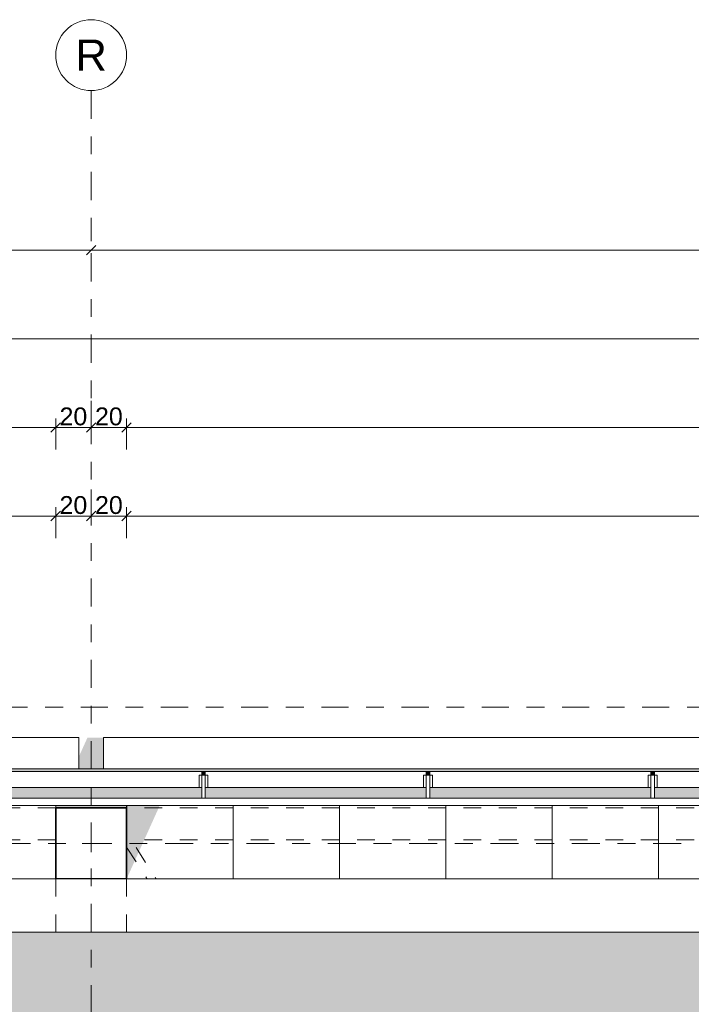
# Model space of a CAD drawing. Header units: metres. Extents: x -180 to 4, y -50 to 6.
# Tile 120 of 256: x -137.82 to -134.04, y -1.35 to 4.2. Entities that reach past the tile are written whole.
import ezdxf

# ---------------------------------------------------------------- set-up
doc = ezdxf.new("R2010")
doc.units = ezdxf.units.M
doc.header["$LTSCALE"] = 0.05
doc.header["$PDMODE"] = 1
doc.header["$PDSIZE"] = -2
for name, pattern in [('ISO-02 Strichlinie', [3.81, 3.048, -0.762]), ('ISO-10 Strichpunktlinie', [4.699, 3.048, -0.762, 0.127, -0.762]), ('Linienart-1', [2.116328, 1.058164, -1.058164]), ('Linienart-20', [2.116531, 1.058062, -1.058469]), ('Linienart-53', [5.291531, 3.175, -1.058062, 0.352704, -0.705764])]:
    doc.linetypes.add(name, pattern=pattern)
doc.layers.get('0').update_dxf_attribs({"lineweight": 25})
for name, color, linetype, lineweight, true_color in [('30 -33 Aussenwände- 3 Aussenstützen', 7, 'Continuous', 50, 0x0000dd), ('30 -33 Aussenwände- 7 Fassade_ Elemente', 7, 'Continuous', 9, 0x00aacc), ('30 -35 Decken- 1 Konstruktion-Träger- Stahlbeton', 7, 'Continuous', 13, 0x33aa00), ('30 -36 Dächer- 3 Dachbeläge', 7, 'Continuous', 15, 0x9999ff), ('30 -36 Dächer- 4 Dachbekleidungen', 7, 'Continuous', 9, 0xccccff), ('70 -72 Beschriftung- 1 Beschriftung allgemein', 7, 'Continuous', 9, 0xff6633), ('70 -72 Beschriftung- 7 Detailverweise Linie', 7, 'Continuous', 9, 0x00dd00), ('70 -76 Bemaßung- 2 Allgemein', 7, 'Continuous', 5, 0x6666cc)]:
    doc.layers.add(name, color=color, linetype=linetype, lineweight=lineweight, true_color=true_color)
for name, color, linetype, lineweight in [('40 -41 Abwasser_Wasser_Gas- 2 Wasser-1', 7, 'Continuous', 15), ('60- 61 allgemeine Ausstattung- 4 Terrassen', 7, 'Continuous', 9), ('70 -71 Achsen- 1 Gebäudeachsen', 7, 'Linienart-53', 18), ('70 -72 Beschriftung-14 Schatten', 7, 'Continuous', 5), ('Keine', 7, 'Continuous', 9)]:
    doc.layers.add(name, color=color, linetype=linetype, lineweight=lineweight)
doc.styles.add('Arial', font='arial.ttf')
doc.dimstyles.new('k+k 1_50', dxfattribs={"dimtxt": 0.100689, "dimasz": 0.05302, "dimexe": 0.05, "dimexo": 0.15, "dimgap": 0.01, "dimtad": 1, "dimdec": 3, "dimtxsty": 'Arial', "dimblk": 'VW_SLASH', "dimblk1": 'VW_SLASH', "dimblk2": 'VW_SLASH', "dimcen": 0, "dimdle": 0.05, "dimadec": 3, "dimazin": 0, "dimtfac": 0.75, "dimtdec": 3, "dimtix": 1, "dimtmove": 0, "dimatfit": 0, "dimldrblk": 'VW_SLASH-1', "dimfxl": 0.125, "dimfxlon": 1, "dimfrac": 2, "dimtolj": 1, "dimarcsym": 0})

# ---------------------------------------------------------------- blocks, each defined once
blk = doc.blocks.new('Gruppe-3951')
at = {"layer": '30 -33 Aussenwände- 3 Aussenstützen', "linetype": 'Continuous', "lineweight": 9, "transparency": 33554687}
for p, q in [((-137.421, -0.397), (-137.421, -0.497)), ((-137.471, -0.447), (-137.371, -0.447))]:
    blk.add_line(p, q, dxfattribs=at)
blk = doc.blocks.new('Gruppe-3952')
at = {"color": 255, "lineweight": 35, "transparency": 33554687}
blk.add_wipeout([(-137.221, -0.247), (-137.621, -0.247), (-137.621, -0.647), (-137.221, -0.647)], dxfattribs=at).dxf.layer = '30 -33 Aussenwände- 3 Aussenstützen'
at = {"layer": '30 -33 Aussenwände- 3 Aussenstützen', "lineweight": 35, "transparency": 33554687, "flags": 128}
blk.add_lwpolyline([(-137.221, -0.247), (-137.621, -0.247), (-137.621, -0.647), (-137.221, -0.647)], close=True, dxfattribs=at)
at = {"layer": '30 -33 Aussenwände- 3 Aussenstützen', "transparency": 33554687}
blk.add_blockref('Gruppe-3951', (0, 0), dxfattribs=at)
blk = doc.blocks.new('Gruppe-3953')
at = {"layer": '30 -33 Aussenwände- 3 Aussenstützen', "color": 7}
blk.add_blockref('Gruppe-3952', (0, 0), dxfattribs=at)
at = {"layer": '30 -33 Aussenwände- 3 Aussenstützen', "color": 0, "flags": 1}
for tag in ['IFC_UUID', 'instanceID']:
    blk.add_attdef(tag, (-137.621, -0.647), '', height=0.00018, dxfattribs=at)
blk = doc.blocks.new('Gruppe-4405')
at = {"layer": '30 -35 Decken- 1 Konstruktion-Träger- Stahlbeton', "color": 7, "linetype": 'Linienart-20', "lineweight": 13, "transparency": 33554687}
for p, q in [((-130.021, -0.247), (-137.221, -0.247)), ((-130.021, -0.427), (-137.221, -0.427))]:
    blk.add_line(p, q, dxfattribs=at)
at = {"layer": '30 -35 Decken- 1 Konstruktion-Träger- Stahlbeton', "color": 7, "linetype": 'Continuous', "lineweight": 35, "transparency": 33554687, "flags": 128}
for points in [[(-137.221, -0.427), (-137.221, -0.247)], [(-130.021, -0.427), (-130.021, -0.247)]]:
    blk.add_lwpolyline(points, dxfattribs=at)
at = {"layer": '30 -35 Decken- 1 Konstruktion-Träger- Stahlbeton', "color": 0, "flags": 1}
for tag in ['IFC_UUID', 'instanceID']:
    blk.add_attdef(tag, (-137.221, -0.427), '', height=0.00018, dxfattribs=at)
blk = doc.blocks.new('Gruppe-4406')
at = {"layer": '30 -35 Decken- 1 Konstruktion-Träger- Stahlbeton', "color": 7, "linetype": 'Linienart-20', "lineweight": 13, "transparency": 33554687}
for p, q in [((-137.621, -0.247), (-144.821, -0.247)), ((-137.621, -0.427), (-144.821, -0.427))]:
    blk.add_line(p, q, dxfattribs=at)
at = {"layer": '30 -35 Decken- 1 Konstruktion-Träger- Stahlbeton', "color": 7, "linetype": 'Continuous', "lineweight": 35, "transparency": 33554687, "flags": 128}
for points in [[(-144.821, -0.427), (-144.821, -0.247)], [(-137.621, -0.427), (-137.621, -0.247)]]:
    blk.add_lwpolyline(points, dxfattribs=at)
at = {"layer": '30 -35 Decken- 1 Konstruktion-Träger- Stahlbeton', "color": 0, "flags": 1}
for tag in ['IFC_UUID', 'instanceID']:
    blk.add_attdef(tag, (-144.821, -0.427), '', height=0.00018, dxfattribs=at)
blk = doc.blocks.new('Gruppe-4416')
at = {"layer": '30 -35 Decken- 1 Konstruktion-Träger- Stahlbeton', "color": 7, "linetype": 'Linienart-20', "lineweight": 13, "transparency": 33554687}
for p, q in [((-137.621, -0.647), (-137.621, -11.497)), ((-137.221, -0.647), (-137.221, -11.497))]:
    blk.add_line(p, q, dxfattribs=at)
at = {"layer": '30 -35 Decken- 1 Konstruktion-Träger- Stahlbeton', "color": 7, "linetype": 'Continuous', "lineweight": 35, "transparency": 33554687, "flags": 128}
blk.add_lwpolyline([(-137.221, -0.647), (-137.621, -0.647)], dxfattribs=at)
at = {"layer": '30 -35 Decken- 1 Konstruktion-Träger- Stahlbeton', "color": 0, "flags": 1}
for tag in ['IFC_UUID', 'instanceID']:
    blk.add_attdef(tag, (-137.621, -11.497), '', height=0.00018, dxfattribs=at)
blk = doc.blocks.new('_03-OG3_Tragwerk (2D)')
at = {"layer": '30 -33 Aussenwände- 3 Aussenstützen'}
blk.add_blockref('Gruppe-3953', (0, 0), dxfattribs=at)
at = {"layer": '30 -35 Decken- 1 Konstruktion-Träger- Stahlbeton'}
for name in ['Gruppe-4406', 'Gruppe-4405', 'Gruppe-4416']:
    blk.add_blockref(name, (0, 0), dxfattribs=at)
blk = doc.blocks.new('Gruppe-7709')
at = {"layer": '60- 61 allgemeine Ausstattung- 4 Terrassen', "linetype": 'Linienart-1', "transparency": 33554610, "flags": 128}
blk.add_lwpolyline([(-137.221, -0.4672), (-130.0466, -11.717), (-130.021, -11.717), (-130.021, -11.6769), (-137.1954, -0.427), (-137.221, -0.427)], close=True, dxfattribs=at)
blk = doc.blocks.new('Gruppe-8626')
at = {"color": 255}
blk.add_wipeout([(-136.7777, -0.132), (-136.7777, -0.062), (-136.7977, -0.062), (-136.7977, -0.132)], dxfattribs=at).dxf.layer = '30 -36 Dächer- 4 Dachbekleidungen'
at = {"layer": '30 -36 Dächer- 3 Dachbeläge', "linetype": 'Continuous', "lineweight": 0, "transparency": 33554687}
blk.add_hatch(color=254, dxfattribs=at).paths.add_polyline_path([(-136.7777, -0.042), (-136.7777, -0.062), (-136.7977, -0.062), (-136.7977, -0.042)])
at = {"layer": '30 -36 Dächer- 3 Dachbeläge', "color": 254, "linetype": 'Continuous', "lineweight": 9, "true_color": 0xccccff, "transparency": 33554687, "flags": 128}
blk.add_lwpolyline([(-136.7777, -0.042), (-136.7777, -0.062), (-136.7977, -0.062), (-136.7977, -0.042)], dxfattribs=at)
at = {"layer": '30 -36 Dächer- 4 Dachbekleidungen', "flags": 128}
for points in [[(-136.8127, -0.132), (-136.8127, -0.062), (-136.7977, -0.062)], [(-136.7777, -0.132), (-136.7777, -0.062), (-136.7977, -0.062), (-136.7977, -0.132)], [(-136.7627, -0.132), (-136.7627, -0.062), (-136.7777, -0.062)]]:
    blk.add_lwpolyline(points, dxfattribs=at)
at = {"color": 255}
blk.add_wipeout([(-136.7777, -0.132), (-136.7777, -0.192), (-136.7977, -0.192), (-136.7977, -0.132)], dxfattribs=at).dxf.layer = '30 -36 Dächer- 4 Dachbekleidungen'
at = {"layer": '30 -36 Dächer- 4 Dachbekleidungen', "flags": 128}
blk.add_lwpolyline([(-136.7777, -0.132), (-136.7777, -0.192), (-136.7977, -0.192), (-136.7977, -0.132)], dxfattribs=at)
blk = doc.blocks.new('Gruppe-8627')
at = {"color": 255}
blk.add_wipeout([(-135.511, -0.132), (-135.511, -0.062), (-135.531, -0.062), (-135.531, -0.132)], dxfattribs=at).dxf.layer = '30 -36 Dächer- 4 Dachbekleidungen'
at = {"layer": '30 -36 Dächer- 3 Dachbeläge', "linetype": 'Continuous', "lineweight": 0, "transparency": 33554687}
blk.add_hatch(color=254, dxfattribs=at).paths.add_polyline_path([(-135.511, -0.042), (-135.511, -0.062), (-135.531, -0.062), (-135.531, -0.042)])
at = {"layer": '30 -36 Dächer- 3 Dachbeläge', "color": 254, "linetype": 'Continuous', "lineweight": 9, "true_color": 0xccccff, "transparency": 33554687, "flags": 128}
blk.add_lwpolyline([(-135.511, -0.042), (-135.511, -0.062), (-135.531, -0.062), (-135.531, -0.042)], dxfattribs=at)
at = {"layer": '30 -36 Dächer- 4 Dachbekleidungen', "flags": 128}
for points in [[(-135.546, -0.132), (-135.546, -0.062), (-135.531, -0.062)], [(-135.511, -0.132), (-135.511, -0.062), (-135.531, -0.062), (-135.531, -0.132)], [(-135.496, -0.132), (-135.496, -0.062), (-135.511, -0.062)]]:
    blk.add_lwpolyline(points, dxfattribs=at)
at = {"color": 255}
blk.add_wipeout([(-135.511, -0.132), (-135.511, -0.192), (-135.531, -0.192), (-135.531, -0.132)], dxfattribs=at).dxf.layer = '30 -36 Dächer- 4 Dachbekleidungen'
at = {"layer": '30 -36 Dächer- 4 Dachbekleidungen', "flags": 128}
blk.add_lwpolyline([(-135.511, -0.132), (-135.511, -0.192), (-135.531, -0.192), (-135.531, -0.132)], dxfattribs=at)
blk = doc.blocks.new('Gruppe-8628')
at = {"color": 255}
blk.add_wipeout([(-134.2443, -0.132), (-134.2443, -0.062), (-134.2643, -0.062), (-134.2643, -0.132)], dxfattribs=at).dxf.layer = '30 -36 Dächer- 4 Dachbekleidungen'
at = {"layer": '30 -36 Dächer- 3 Dachbeläge', "linetype": 'Continuous', "lineweight": 0, "transparency": 33554687}
blk.add_hatch(color=254, dxfattribs=at).paths.add_polyline_path([(-134.2443, -0.042), (-134.2443, -0.062), (-134.2643, -0.062), (-134.2643, -0.042)])
at = {"layer": '30 -36 Dächer- 3 Dachbeläge', "color": 254, "linetype": 'Continuous', "lineweight": 9, "true_color": 0xccccff, "transparency": 33554687, "flags": 128}
blk.add_lwpolyline([(-134.2443, -0.042), (-134.2443, -0.062), (-134.2643, -0.062), (-134.2643, -0.042)], dxfattribs=at)
at = {"layer": '30 -36 Dächer- 4 Dachbekleidungen', "flags": 128}
for points in [[(-134.2793, -0.132), (-134.2793, -0.062), (-134.2643, -0.062)], [(-134.2443, -0.132), (-134.2443, -0.062), (-134.2643, -0.062), (-134.2643, -0.132)], [(-134.2293, -0.132), (-134.2293, -0.062), (-134.2443, -0.062)]]:
    blk.add_lwpolyline(points, dxfattribs=at)
at = {"color": 255}
blk.add_wipeout([(-134.2443, -0.132), (-134.2443, -0.192), (-134.2643, -0.192), (-134.2643, -0.132)], dxfattribs=at).dxf.layer = '30 -36 Dächer- 4 Dachbekleidungen'
at = {"layer": '30 -36 Dächer- 4 Dachbekleidungen', "flags": 128}
blk.add_lwpolyline([(-134.2443, -0.132), (-134.2443, -0.192), (-134.2643, -0.192), (-134.2643, -0.132)], dxfattribs=at)
blk = doc.blocks.new('Gruppe-8878')
at = {"color": 255}
for points in [[(-144.95099996, 0.14995802), (-137.49099996, 0.14995802), (-137.49099996, -0.02704198), (-144.95099996, -0.02704198)], [(-137.35099996, 0.14995802), (-129.89099996, 0.14995802), (-129.89099996, -0.02704198), (-137.35099996, -0.02704198)]]:
    blk.add_wipeout(points, dxfattribs=at).dxf.layer = '30 -33 Aussenwände- 7 Fassade_ Elemente'
at = {"color": 255, "linetype": 'ISO-02 Strichlinie', "lineweight": 5, "transparency": 33554483}
blk.add_wipeout([(-129.82059596, -0.94704198), (-129.82059596, -11.49704198), (-130.02099996, -11.49704198), (-130.02099996, -11.89704198), (-129.82059596, -11.89704198), (-129.82059596, -12.11704198), (-137.42059596, -12.11704198), (-137.42059596, -11.89704198), (-137.22099996, -11.89704198), (-137.22099996, -11.49704198), (-137.42059596, -11.49704198), (-137.42059596, -0.94704198)], dxfattribs=at).dxf.layer = '60- 61 allgemeine Ausstattung- 4 Terrassen'
at = {"layer": '30 -36 Dächer- 3 Dachbeläge', "linetype": 'Continuous', "lineweight": 0}
blk.add_hatch(color=254, dxfattribs=at).paths.add_polyline_path([(-159.80099996, -0.19204198), (-83.34099996, -0.19204198), (-83.34099996, -0.02704198), (-159.80099996, -0.02704198)])
at = {"layer": '30 -33 Aussenwände- 7 Fassade_ Elemente', "flags": 128}
for points in [[(-144.95099996, 0.14995802), (-137.49099996, 0.14995802), (-137.49099996, -0.02704198), (-144.95099996, -0.02704198)], [(-137.35099996, 0.14995802), (-129.89099996, 0.14995802), (-129.89099996, -0.02704198), (-137.35099996, -0.02704198)]]:
    blk.add_lwpolyline(points, close=True, dxfattribs=at)
at = {"layer": '30 -36 Dächer- 3 Dachbeläge', "flags": 128}
blk.add_lwpolyline([(-159.80099996, -0.19204198), (-83.34099996, -0.19204198), (-83.34099996, -0.02704198), (-159.80099996, -0.02704198)], close=True, dxfattribs=at)
at = {"color": 255, "linetype": 'ISO-02 Strichlinie', "lineweight": 5, "transparency": 33554483}
blk.add_wipeout([(-137.42059596, -0.94704198), (-137.42059596, -11.49704198), (-137.62099996, -11.49704198), (-137.62099996, -11.89704198), (-137.42059596, -11.89704198), (-137.42059596, -12.11704198), (-145.02059596, -12.11704198), (-145.02059596, -11.89704198), (-144.82099996, -11.89704198), (-144.82099996, -11.49704198), (-145.02059596, -11.49704198), (-145.02059596, -0.94704198)], dxfattribs=at).dxf.layer = '60- 61 allgemeine Ausstattung- 4 Terrassen'
at = {"layer": '60- 61 allgemeine Ausstattung- 4 Terrassen', "linetype": 'Continuous', "lineweight": 9, "transparency": 33554483}
h = blk.add_hatch(dxfattribs=at)
h.set_pattern_fill('Sand 1 sehr fein SRF', style=0, pattern_type=2)
h.set_pattern_definition([(-22, (-129.5485, -6.532042), (-0.018555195, 0.04226461), [0.000625, -0.061875]), (14, (-129.540251, -6.554718), (-0.037110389, -0.027832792), [0.000625, -0.030625]), (-3.77456, (-129.599014, -6.56915), (-0.01958604, 0.06597403), [0.00028186, -0.09367194]), (-68, (-129.42892, -6.50524), (0.1926424, 0.04408), [0.00028125, -0.09346875]), (96, (-129.562934, -6.596983), (-0.036105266, -0.06319548), [0.0005625, -0.0931875]), (132, (-129.5351, -6.57328), (0.040202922, 0.004123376), [0.0003125, -0.0621875]), (-17, (-129.567055, -6.55678), (0.0930531, 0.02892868), [0.000625, -0.061875]), (-145, (-129.5619, -6.551625), (0.06266964, -0.04009224), [0.000625, -0.061875]), (-137, (-129.57633, -6.548533), (0.0494443, -0.02123569), [0.000625, -0.061875])])
h.paths.add_polyline_path([(-99.84099996, -11.27704198), (-99.35099996, -11.27704198), (-99.35099996, -11.10004198), (-99.54599996, -11.10004198), (-99.54599996, -8.69704198), (-101.84599996, -8.69704198), (-101.84599996, -2.69704198), (-99.54599996, -2.69704198), (-99.54599996, -0.94704198), (-159.62399996, -0.94704198), (-159.62399996, -2.69704198), (-155.87399996, -2.69704198), (-155.87399996, -8.69704198), (-159.62399996, -8.69704198), (-159.62399996, -11.62704198), (-159.80099996, -11.62704198), (-159.80099996, -12.11704198), (-100.01799996, -12.11704198), (-100.01799996, -11.76704198), (-99.84099996, -11.76704198)])
h.paths.add_polyline_path([(-152.82099996, -11.49704198), (-152.42099996, -11.49704198), (-152.42099996, -11.89704198), (-152.82099996, -11.89704198)])
h.paths.add_polyline_path([(-107.22099996, -11.49704198), (-106.82099996, -11.49704198), (-106.82099996, -11.89704198), (-107.22099996, -11.89704198)])
h.paths.add_polyline_path([(-114.82099996, -11.49704198), (-114.42099996, -11.49704198), (-114.42099996, -11.89704198), (-114.82099996, -11.89704198)])
h.paths.add_polyline_path([(-122.42099996, -11.49704198), (-122.02099996, -11.49704198), (-122.02099996, -11.89704198), (-122.42099996, -11.89704198)])
h.paths.add_polyline_path([(-130.02099996, -11.49704198), (-129.62099996, -11.49704198), (-129.62099996, -11.89704198), (-130.02099996, -11.89704198)])
h.paths.add_polyline_path([(-137.62099996, -11.49704198), (-137.22099996, -11.49704198), (-137.22099996, -11.89704198), (-137.62099996, -11.89704198)])
h.paths.add_polyline_path([(-145.22099996, -11.49704198), (-144.82099996, -11.49704198), (-144.82099996, -11.89704198), (-145.22099996, -11.89704198)])
at = {"color": 255}
blk.add_wipeout([(-159.80099996, -0.13204198), (-83.34099996, -0.13204198), (-83.34099996, -0.04204198), (-159.80099996, -0.04204198)], dxfattribs=at).dxf.layer = '30 -36 Dächer- 4 Dachbekleidungen'
at = {"layer": '30 -36 Dächer- 4 Dachbekleidungen', "flags": 128}
blk.add_lwpolyline([(-159.80099996, -0.13204198), (-83.34099996, -0.13204198), (-83.34099996, -0.04204198), (-159.80099996, -0.04204198)], close=True, dxfattribs=at)
at = {"color": 255, "lineweight": 9}
blk.add_wipeout([(-159.62399996, -0.64704198), (-83.51799996, -0.64704198), (-83.51799996, -0.94704198), (-159.62399996, -0.94704198)], dxfattribs=at).dxf.layer = '40 -41 Abwasser_Wasser_Gas- 2 Wasser-1'
at = {"layer": '60- 61 allgemeine Ausstattung- 4 Terrassen', "linetype": 'Continuous', "lineweight": 9, "transparency": 33554534}
h = blk.add_hatch(dxfattribs=at)
h.set_pattern_fill('Platte 60_60 SRF-1', style=0, pattern_type=2)
h.set_pattern_definition([(90, (-137.621, -0.64704), (-0.6, 7e-17), []), (0, (-137.621, -0.64704), (0, 0.6), [])])
h.paths.add_polyline_path([(-144.82099996, -0.19204198), (-137.62099996, -0.19204198), (-137.62099996, -0.64704198), (-144.82099996, -0.64704198)])
h = blk.add_hatch(dxfattribs=at)
h.set_pattern_fill('Platte 60_60 SRF-1', style=0, pattern_type=2)
h.set_pattern_definition([(90, (-130.021, -0.64704), (-0.6, 7e-17), []), (0, (-130.021, -0.64704), (0, 0.6), [])])
h.paths.add_polyline_path([(-137.22099996, -0.19204198), (-130.02099996, -0.19204198), (-130.02099996, -0.64704198), (-137.22099996, -0.64704198)])
at = {"layer": '40 -41 Abwasser_Wasser_Gas- 2 Wasser-1', "color": 7, "lineweight": 9, "flags": 128}
blk.add_lwpolyline([(-159.62399996, -0.64704198), (-83.51799996, -0.64704198), (-83.51799996, -0.94704198), (-159.62399996, -0.94704198)], close=True, dxfattribs=at)
at = {"layer": '60- 61 allgemeine Ausstattung- 4 Terrassen', "color": 252, "linetype": 'Continuous', "lineweight": 9, "true_color": 0x888888, "transparency": 33554687, "flags": 128}
for points in [[(-144.82099996, -0.19204198), (-137.62099996, -0.19204198), (-137.62099996, -0.64704198), (-144.82099996, -0.64704198)], [(-137.22099996, -0.19204198), (-130.02099996, -0.19204198), (-130.02099996, -0.64704198), (-137.22099996, -0.64704198)]]:
    blk.add_lwpolyline(points, close=True, dxfattribs=at)
at = {"color": 255}
blk.add_wipeout([(-159.80099996, -0.23204198), (-83.34099996, -0.23204198), (-83.34099996, -0.19204198), (-159.80099996, -0.19204198)], dxfattribs=at).dxf.layer = '30 -36 Dächer- 4 Dachbekleidungen'
at = {"layer": '30 -36 Dächer- 4 Dachbekleidungen', "flags": 128}
blk.add_lwpolyline([(-159.80099996, -0.23204198), (-83.34099996, -0.23204198), (-83.34099996, -0.19204198), (-159.80099996, -0.19204198)], close=True, dxfattribs=at)
at = {"layer": '70 -72 Beschriftung- 1 Beschriftung allgemein', "color": 7}
for name in ['Gruppe-8626', 'Gruppe-8627', 'Gruppe-8628']:
    blk.add_blockref(name, (0, 0), dxfattribs=at)
blk = doc.blocks.new('_OG3_2D (2D)')
at = {"layer": '70 -72 Beschriftung-14 Schatten', "linetype": 'Continuous', "lineweight": 0}
blk.add_hatch(color=7, dxfattribs=at).paths.add_polyline_path([(-137.62099996, -0.24704198), (-137.22099996, -0.24704198), (-137.22099996, -0.64704198), (-136.86114067, 0.14995802), (-137.44174759, 0.14995802)])
at = {"layer": '30 -33 Aussenwände- 7 Fassade_ Elemente'}
blk.add_line((-159.83099996, -0.05704198), (-83.31099996, -0.05704198), dxfattribs=at)
at = {"layer": '60- 61 allgemeine Ausstattung- 4 Terrassen', "color": 7}
blk.add_blockref('Gruppe-7709', (0, 0), dxfattribs=at)
at = {"layer": '70 -72 Beschriftung- 1 Beschriftung allgemein', "color": 7}
blk.add_blockref('Gruppe-8878', (0, 0), dxfattribs=at)
blk = doc.blocks.new('VW_SLASH')
at = {"color": 0, "linetype": 'ByBlock', "lineweight": -2, "transparency": 16777216}
blk.add_line((0.94, 0), (-1, 0), dxfattribs=at)
at = {"color": 0, "lineweight": 20, "transparency": 16777216, "flags": 128}
blk.add_lwpolyline([(0.5, 0.5), (-0.5, -0.5)], dxfattribs=at)
blk = doc.blocks.new('*D10954')
at = {"layer": '70 -76 Bemaßung- 2 Allgemein', "color": 0, "lineweight": -2}
for p, q in [((-145.021, 3.05), (-145.021, 2.95)), ((-137.421, 3.05), (-137.421, 2.95)), ((-137.474, 2.9), (-144.968, 2.9))]:
    blk.add_line(p, q, dxfattribs=at)
at = {"layer": 'Defpoints', "color": 0}
for p in [(-145.021, 2.9), (-145.021, 2.9), (-137.421, 2.9)]:
    blk.add_point(p, dxfattribs=at)
at = {"layer": '70 -76 Bemaßung- 2 Allgemein', "color": 0, "lineweight": -2, "xscale": 0.05302001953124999, "yscale": 0.05302001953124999, "zscale": 0.05302001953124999, "rotation": 180}
blk.add_blockref('VW_SLASH', (-145.021, 2.9), dxfattribs=at)
at = {"layer": '70 -76 Bemaßung- 2 Allgemein', "color": 0, "lineweight": -2, "xscale": 0.05302001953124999, "yscale": 0.05302001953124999, "zscale": 0.05302001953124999}
blk.add_blockref('VW_SLASH', (-137.421, 2.9), dxfattribs=at)
at = {"layer": '70 -76 Bemaßung- 2 Allgemein', "color": 0, "insert": (-141.221, 2.9704), "char_height": 0.10069, "attachment_point": 5, "style": 'Arial'}
blk.add_mtext('\\A1;7,60', dxfattribs=at)
blk = doc.blocks.new('VW_SLASH-1')
at = {"color": 0, "linetype": 'ByBlock', "lineweight": -2, "transparency": 16777216}
blk.add_line((0.94, 0), (-1, 0), dxfattribs=at)
at = {"color": 0, "lineweight": 5, "transparency": 16777216, "flags": 128}
blk.add_lwpolyline([(0.5, 0.5), (-0.5, -0.5)], dxfattribs=at)
blk = doc.blocks.new('*D10955')
at = {"layer": '70 -76 Bemaßung- 2 Allgemein', "color": 0, "lineweight": -2}
for p, q in [((-137.421, 3.05), (-137.421, 2.95)), ((-129.821, 3.05), (-129.821, 2.95)), ((-129.874, 2.9), (-137.368, 2.9))]:
    blk.add_line(p, q, dxfattribs=at)
at = {"layer": 'Defpoints', "color": 0}
for p in [(-137.421, 2.9), (-137.421, 2.9), (-129.821, 2.9)]:
    blk.add_point(p, dxfattribs=at)
at = {"layer": '70 -76 Bemaßung- 2 Allgemein', "color": 0, "lineweight": -2, "xscale": 0.05302001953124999, "yscale": 0.05302001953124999, "zscale": 0.05302001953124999, "rotation": 180}
blk.add_blockref('VW_SLASH', (-137.421, 2.9), dxfattribs=at)
at = {"layer": '70 -76 Bemaßung- 2 Allgemein', "color": 0, "lineweight": -2, "xscale": 0.05302001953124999, "yscale": 0.05302001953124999, "zscale": 0.05302001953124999}
blk.add_blockref('VW_SLASH', (-129.821, 2.9), dxfattribs=at)
at = {"layer": '70 -76 Bemaßung- 2 Allgemein', "color": 0, "insert": (-133.621, 2.9704), "char_height": 0.10069, "attachment_point": 5, "style": 'Arial'}
blk.add_mtext('\\A1;7,60', dxfattribs=at)
blk = doc.blocks.new('*D11005')
at = {"layer": '70 -76 Bemaßung- 2 Allgemein', "color": 0, "lineweight": -2}
for p, q in [((-159.624, 2.275), (-159.624, 2.45)), ((-100.018, 2.275), (-100.018, 2.45)), ((-100.071, 2.4), (-159.571, 2.4))]:
    blk.add_line(p, q, dxfattribs=at)
at = {"layer": 'Defpoints', "color": 0}
for p in [(-159.624, 2.4), (-159.624, -0.497), (-100.018, -11.747)]:
    blk.add_point(p, dxfattribs=at)
at = {"layer": '70 -76 Bemaßung- 2 Allgemein', "color": 0, "lineweight": -2, "xscale": 0.05302001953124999, "yscale": 0.05302001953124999, "zscale": 0.05302001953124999, "rotation": 180}
blk.add_blockref('VW_SLASH', (-159.624, 2.4), dxfattribs=at)
at = {"layer": '70 -76 Bemaßung- 2 Allgemein', "color": 0, "lineweight": -2, "xscale": 0.05302001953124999, "yscale": 0.05302001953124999, "zscale": 0.05302001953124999}
blk.add_blockref('VW_SLASH', (-100.018, 2.4), dxfattribs=at)
at = {"layer": '70 -76 Bemaßung- 2 Allgemein', "color": 0, "insert": (-129.821, 2.4881), "char_height": 0.100689, "attachment_point": 5, "style": 'Arial'}
blk.add_mtext('\\A1;59,60\\S6^ ;', dxfattribs=at)
blk = doc.blocks.new('*D11065')
at = {"layer": '70 -76 Bemaßung- 2 Allgemein', "color": 0, "lineweight": -2}
for p, q in [((-144.821, 1.775), (-144.821, 1.95)), ((-137.621, 1.775), (-137.621, 1.95)), ((-137.674, 1.9), (-144.768, 1.9))]:
    blk.add_line(p, q, dxfattribs=at)
at = {"layer": 'Defpoints', "color": 0}
for p in [(-144.821, 1.9), (-137.621, -1.1529), (-144.821, -1.2511)]:
    blk.add_point(p, dxfattribs=at)
at = {"layer": '70 -76 Bemaßung- 2 Allgemein', "color": 0, "lineweight": -2, "xscale": 0.05302001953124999, "yscale": 0.05302001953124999, "zscale": 0.05302001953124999, "rotation": 180}
blk.add_blockref('VW_SLASH', (-144.821, 1.9), dxfattribs=at)
at = {"layer": '70 -76 Bemaßung- 2 Allgemein', "color": 0, "lineweight": -2, "xscale": 0.05302001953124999, "yscale": 0.05302001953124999, "zscale": 0.05302001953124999}
blk.add_blockref('VW_SLASH', (-137.621, 1.9), dxfattribs=at)
at = {"layer": '70 -76 Bemaßung- 2 Allgemein', "color": 0, "insert": (-141.221, 1.9704), "char_height": 0.10069, "attachment_point": 5, "style": 'Arial'}
blk.add_mtext('\\A1;7,20', dxfattribs=at)
blk = doc.blocks.new('*D11066')
at = {"layer": '70 -76 Bemaßung- 2 Allgemein', "color": 0, "lineweight": -2}
for p, q in [((-137.421, 2.05), (-137.421, 1.95)), ((-137.621, 1.775), (-137.621, 1.95)), ((-137.474, 1.9), (-137.568, 1.9))]:
    blk.add_line(p, q, dxfattribs=at)
at = {"layer": 'Defpoints', "color": 0}
for p in [(-137.621, 1.9), (-137.421, 1.9), (-137.621, -1.1529)]:
    blk.add_point(p, dxfattribs=at)
at = {"layer": '70 -76 Bemaßung- 2 Allgemein', "color": 0, "lineweight": -2, "xscale": 0.05302001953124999, "yscale": 0.05302001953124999, "zscale": 0.05302001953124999, "rotation": 180}
blk.add_blockref('VW_SLASH', (-137.621, 1.9), dxfattribs=at)
at = {"layer": '70 -76 Bemaßung- 2 Allgemein', "color": 0, "lineweight": -2, "xscale": 0.05302001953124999, "yscale": 0.05302001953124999, "zscale": 0.05302001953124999}
blk.add_blockref('VW_SLASH', (-137.421, 1.9), dxfattribs=at)
at = {"layer": '70 -76 Bemaßung- 2 Allgemein', "color": 0, "insert": (-137.521, 1.9614), "char_height": 0.10069, "attachment_point": 5, "style": 'Arial'}
blk.add_mtext('\\A1;20', dxfattribs=at)
blk = doc.blocks.new('*D11067')
at = {"layer": '70 -76 Bemaßung- 2 Allgemein', "color": 0, "lineweight": -2}
for p, q in [((-137.421, 2.05), (-137.421, 1.95)), ((-137.221, 1.775), (-137.221, 1.95)), ((-137.274, 1.9), (-137.368, 1.9))]:
    blk.add_line(p, q, dxfattribs=at)
at = {"layer": 'Defpoints', "color": 0}
for p in [(-137.421, 1.9), (-137.421, 1.9), (-137.221, -1.1038)]:
    blk.add_point(p, dxfattribs=at)
at = {"layer": '70 -76 Bemaßung- 2 Allgemein', "color": 0, "lineweight": -2, "xscale": 0.05302001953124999, "yscale": 0.05302001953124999, "zscale": 0.05302001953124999, "rotation": 180}
blk.add_blockref('VW_SLASH', (-137.421, 1.9), dxfattribs=at)
at = {"layer": '70 -76 Bemaßung- 2 Allgemein', "color": 0, "lineweight": -2, "xscale": 0.05302001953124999, "yscale": 0.05302001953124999, "zscale": 0.05302001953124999}
blk.add_blockref('VW_SLASH', (-137.221, 1.9), dxfattribs=at)
at = {"layer": '70 -76 Bemaßung- 2 Allgemein', "color": 0, "insert": (-137.321, 1.9614), "char_height": 0.10069, "attachment_point": 5, "style": 'Arial'}
blk.add_mtext('\\A1;20', dxfattribs=at)
blk = doc.blocks.new('*D11068')
at = {"layer": '70 -76 Bemaßung- 2 Allgemein', "color": 0, "lineweight": -2}
for p, q in [((-137.221, 1.775), (-137.221, 1.95)), ((-130.021, 1.775), (-130.021, 1.95)), ((-130.074, 1.9), (-137.168, 1.9))]:
    blk.add_line(p, q, dxfattribs=at)
at = {"layer": 'Defpoints', "color": 0}
for p in [(-137.221, 1.9), (-130.021, -0.647), (-137.221, -1.1038)]:
    blk.add_point(p, dxfattribs=at)
at = {"layer": '70 -76 Bemaßung- 2 Allgemein', "color": 0, "lineweight": -2, "xscale": 0.05302001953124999, "yscale": 0.05302001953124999, "zscale": 0.05302001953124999, "rotation": 180}
blk.add_blockref('VW_SLASH', (-137.221, 1.9), dxfattribs=at)
at = {"layer": '70 -76 Bemaßung- 2 Allgemein', "color": 0, "lineweight": -2, "xscale": 0.05302001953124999, "yscale": 0.05302001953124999, "zscale": 0.05302001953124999}
blk.add_blockref('VW_SLASH', (-130.021, 1.9), dxfattribs=at)
at = {"layer": '70 -76 Bemaßung- 2 Allgemein', "color": 0, "insert": (-133.621, 1.9704), "char_height": 0.10069, "attachment_point": 5, "style": 'Arial'}
blk.add_mtext('\\A1;7,20', dxfattribs=at)
blk = doc.blocks.new('*D11366')
at = {"layer": '70 -76 Bemaßung- 2 Allgemein', "color": 0, "lineweight": -2}
for p, q in [((-144.821, 1.275), (-144.821, 1.45)), ((-137.621, 1.275), (-137.621, 1.45)), ((-137.674, 1.4), (-144.768, 1.4))]:
    blk.add_line(p, q, dxfattribs=at)
at = {"layer": 'Defpoints', "color": 0}
for p in [(-144.821, 1.4), (-144.821, -0.647), (-137.621, -0.647)]:
    blk.add_point(p, dxfattribs=at)
at = {"layer": '70 -76 Bemaßung- 2 Allgemein', "color": 0, "lineweight": -2, "xscale": 0.05302001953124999, "yscale": 0.05302001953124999, "zscale": 0.05302001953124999, "rotation": 180}
blk.add_blockref('VW_SLASH', (-144.821, 1.4), dxfattribs=at)
at = {"layer": '70 -76 Bemaßung- 2 Allgemein', "color": 0, "lineweight": -2, "xscale": 0.05302001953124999, "yscale": 0.05302001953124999, "zscale": 0.05302001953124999}
blk.add_blockref('VW_SLASH', (-137.621, 1.4), dxfattribs=at)
at = {"layer": '70 -76 Bemaßung- 2 Allgemein', "color": 0, "insert": (-141.221, 1.4704), "char_height": 0.10069, "attachment_point": 5, "style": 'Arial'}
blk.add_mtext('\\A1;7,20', dxfattribs=at)
blk = doc.blocks.new('*D11367')
at = {"layer": '70 -76 Bemaßung- 2 Allgemein', "color": 0, "lineweight": -2}
for p, q in [((-137.421, 1.55), (-137.421, 1.45)), ((-137.621, 1.275), (-137.621, 1.45)), ((-137.474, 1.4), (-137.568, 1.4))]:
    blk.add_line(p, q, dxfattribs=at)
at = {"layer": 'Defpoints', "color": 0}
for p in [(-137.621, 1.4), (-137.421, 1.4), (-137.621, -0.647)]:
    blk.add_point(p, dxfattribs=at)
at = {"layer": '70 -76 Bemaßung- 2 Allgemein', "color": 0, "lineweight": -2, "xscale": 0.05302001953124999, "yscale": 0.05302001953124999, "zscale": 0.05302001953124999, "rotation": 180}
blk.add_blockref('VW_SLASH', (-137.621, 1.4), dxfattribs=at)
at = {"layer": '70 -76 Bemaßung- 2 Allgemein', "color": 0, "lineweight": -2, "xscale": 0.05302001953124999, "yscale": 0.05302001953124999, "zscale": 0.05302001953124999}
blk.add_blockref('VW_SLASH', (-137.421, 1.4), dxfattribs=at)
at = {"layer": '70 -76 Bemaßung- 2 Allgemein', "color": 0, "insert": (-137.521, 1.4614), "char_height": 0.10069, "attachment_point": 5, "style": 'Arial'}
blk.add_mtext('\\A1;20', dxfattribs=at)
blk = doc.blocks.new('*D11368')
at = {"layer": '70 -76 Bemaßung- 2 Allgemein', "color": 0, "lineweight": -2}
for p, q in [((-137.421, 1.55), (-137.421, 1.45)), ((-137.221, 1.275), (-137.221, 1.45)), ((-137.274, 1.4), (-137.368, 1.4))]:
    blk.add_line(p, q, dxfattribs=at)
at = {"layer": 'Defpoints', "color": 0}
for p in [(-137.421, 1.4), (-137.421, 1.4), (-137.221, -0.647)]:
    blk.add_point(p, dxfattribs=at)
at = {"layer": '70 -76 Bemaßung- 2 Allgemein', "color": 0, "lineweight": -2, "xscale": 0.05302001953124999, "yscale": 0.05302001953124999, "zscale": 0.05302001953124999, "rotation": 180}
blk.add_blockref('VW_SLASH', (-137.421, 1.4), dxfattribs=at)
at = {"layer": '70 -76 Bemaßung- 2 Allgemein', "color": 0, "lineweight": -2, "xscale": 0.05302001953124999, "yscale": 0.05302001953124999, "zscale": 0.05302001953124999}
blk.add_blockref('VW_SLASH', (-137.221, 1.4), dxfattribs=at)
at = {"layer": '70 -76 Bemaßung- 2 Allgemein', "color": 0, "insert": (-137.321, 1.4614), "char_height": 0.10069, "attachment_point": 5, "style": 'Arial'}
blk.add_mtext('\\A1;20', dxfattribs=at)
blk = doc.blocks.new('*D11369')
at = {"layer": '70 -76 Bemaßung- 2 Allgemein', "color": 0, "lineweight": -2}
for p, q in [((-137.221, 1.275), (-137.221, 1.45)), ((-130.021, 1.275), (-130.021, 1.45)), ((-130.074, 1.4), (-137.168, 1.4))]:
    blk.add_line(p, q, dxfattribs=at)
at = {"layer": 'Defpoints', "color": 0}
for p in [(-137.221, 1.4), (-137.221, -0.647), (-130.021, -0.647)]:
    blk.add_point(p, dxfattribs=at)
at = {"layer": '70 -76 Bemaßung- 2 Allgemein', "color": 0, "lineweight": -2, "xscale": 0.05302001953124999, "yscale": 0.05302001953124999, "zscale": 0.05302001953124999, "rotation": 180}
blk.add_blockref('VW_SLASH', (-137.221, 1.4), dxfattribs=at)
at = {"layer": '70 -76 Bemaßung- 2 Allgemein', "color": 0, "lineweight": -2, "xscale": 0.05302001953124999, "yscale": 0.05302001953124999, "zscale": 0.05302001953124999}
blk.add_blockref('VW_SLASH', (-130.021, 1.4), dxfattribs=at)
at = {"layer": '70 -76 Bemaßung- 2 Allgemein', "color": 0, "insert": (-133.621, 1.4704), "char_height": 0.10069, "attachment_point": 5, "style": 'Arial'}
blk.add_mtext('\\A1;7,20', dxfattribs=at)
blk = doc.blocks.new('_Achsen (3D)')
at = {"layer": '70 -71 Achsen- 1 Gebäudeachsen', "transparency": 33554687}
for p, q in [((-137.421, 3.8), (-137.421, -46.172)), ((-179.668, -0.447), (3.826, -0.447))]:
    blk.add_line(p, q, dxfattribs=at)
at = {"color": 255, "transparency": 33554687}
blk.add_wipeout([(-137.421, 4.2), (-137.4014, 4.199), (-137.382, 4.1961), (-137.3629, 4.1913), (-137.3445, 4.1847), (-137.3267, 4.1763), (-137.3099, 4.1663), (-137.2941, 4.1546), (-137.2796, 4.1414), (-137.2664, 4.1268), (-137.2547, 4.1111), (-137.2446, 4.0942), (-137.2362, 4.0765), (-137.2296, 4.058), (-137.2248, 4.039), (-137.222, 4.0196), (-137.221, 4), (-137.222, 3.9804), (-137.2248, 3.9609), (-137.2296, 3.9419), (-137.2362, 3.9234), (-137.2446, 3.9057), (-137.2547, 3.8888), (-137.2664, 3.8731), (-137.2796, 3.8585), (-137.2941, 3.8454), (-137.3099, 3.8337), (-137.3267, 3.8236), (-137.3445, 3.8152), (-137.3629, 3.8086), (-137.382, 3.8038), (-137.4014, 3.8009), (-137.421, 3.8), (-137.4406, 3.8009), (-137.46, 3.8038), (-137.4791, 3.8086), (-137.4975, 3.8152), (-137.5153, 3.8236), (-137.5321, 3.8337), (-137.5479, 3.8454), (-137.5624, 3.8585), (-137.5756, 3.8731), (-137.5873, 3.8888), (-137.5974, 3.9057), (-137.6058, 3.9234), (-137.6124, 3.9419), (-137.6172, 3.9609), (-137.62, 3.9804), (-137.621, 4), (-137.62, 4.0196), (-137.6172, 4.039), (-137.6124, 4.058), (-137.6058, 4.0765), (-137.5974, 4.0942), (-137.5873, 4.1111), (-137.5756, 4.1268), (-137.5624, 4.1414), (-137.5479, 4.1546), (-137.5321, 4.1663), (-137.5153, 4.1763), (-137.4975, 4.1847), (-137.4791, 4.1913), (-137.46, 4.1961), (-137.4406, 4.199)], dxfattribs=at).dxf.layer = 'Keine'
at = {"layer": 'Keine', "transparency": 33554687, "flags": 128}
blk.add_lwpolyline([(-137.421, 4.2), (-137.4014, 4.199), (-137.382, 4.1961), (-137.3629, 4.1913), (-137.3445, 4.1847), (-137.3267, 4.1763), (-137.3099, 4.1663), (-137.2941, 4.1546), (-137.2796, 4.1414), (-137.2664, 4.1268), (-137.2547, 4.1111), (-137.2446, 4.0942), (-137.2362, 4.0765), (-137.2296, 4.058), (-137.2248, 4.039), (-137.222, 4.0196), (-137.221, 4), (-137.222, 3.9804), (-137.2248, 3.9609), (-137.2296, 3.9419), (-137.2362, 3.9234), (-137.2446, 3.9057), (-137.2547, 3.8888), (-137.2664, 3.8731), (-137.2796, 3.8585), (-137.2941, 3.8454), (-137.3099, 3.8337), (-137.3267, 3.8236), (-137.3445, 3.8152), (-137.3629, 3.8086), (-137.382, 3.8038), (-137.4014, 3.8009), (-137.421, 3.8), (-137.4406, 3.8009), (-137.46, 3.8038), (-137.4791, 3.8086), (-137.4975, 3.8152), (-137.5153, 3.8236), (-137.5321, 3.8337), (-137.5479, 3.8454), (-137.5624, 3.8585), (-137.5756, 3.8731), (-137.5873, 3.8888), (-137.5974, 3.9057), (-137.6058, 3.9234), (-137.6124, 3.9419), (-137.6172, 3.9609), (-137.62, 3.9804), (-137.621, 4), (-137.62, 4.0196), (-137.6172, 4.039), (-137.6124, 4.058), (-137.6058, 4.0765), (-137.5974, 4.0942), (-137.5873, 4.1111), (-137.5756, 4.1268), (-137.5624, 4.1414), (-137.5479, 4.1546), (-137.5321, 4.1663), (-137.5153, 4.1763), (-137.4975, 4.1847), (-137.4791, 4.1913), (-137.46, 4.1961), (-137.4406, 4.199)], close=True, dxfattribs=at)
at = {"layer": 'Keine', "transparency": 33554687, "insert": (-137.421, 4), "char_height": 0.1762, "attachment_point": 5, "line_spacing_factor": 0.970891, "style": 'Arial'}
blk.add_mtext('R', dxfattribs=at)
blk = doc.blocks.new('Gruppe-9718')
at = {"layer": '70 -76 Bemaßung- 2 Allgemein'}
for base, p1, p2, picture, middle in [((-145.02099996, 2.89995802), (-137.42099996, 2.89995802), (-145.02099996, 2.89995802), '*D10954', (-141.22099996, 2.97042156)), ((-137.42099996, 2.89995802), (-129.82099996, 2.89995802), (-137.42099996, 2.89995802), '*D10955', (-133.62099996, 2.97042156))]:
    dim = blk.add_linear_dim(base=base, p1=p1, p2=p2, text='7,60', dimstyle='k+k 1_50', override={"dimtxt": 0.100689, "dimgap": 0.01, "dimdec": 8, "dimpost": '<>', "dimtxsty": 'Arial', "dimtmove": 2}, dxfattribs=at)
    dim.commit()
    dim.dimension.update_dxf_attribs({"geometry": picture, "text_midpoint": middle})
blk = doc.blocks.new('Gruppe-9721')
at = {"layer": '70 -76 Bemaßung- 2 Allgemein'}
dim = blk.add_linear_dim(base=(-159.62399996, 2.39995802), p1=(-100.01799996, -11.74704198), p2=(-159.62399996, -0.49704198), text='59,60\\S6^ ;', dimstyle='k+k 1_50', override={"dimtxt": 0.100689, "dimgap": 0.01, "dimdec": 8, "dimpost": '<>', "dimtxsty": 'Arial', "dimtmove": 2}, dxfattribs=at)
dim.commit()
dim.dimension.update_dxf_attribs({"geometry": '*D11005', "text_midpoint": (-129.82099996, 2.48805885)})
blk = doc.blocks.new('Gruppe-9725')
at = {"layer": '70 -76 Bemaßung- 2 Allgemein'}
for base, p1, p2, text, picture, middle in [((-144.82099996, 1.89995802), (-137.62099996, -1.15286539), (-144.82099996, -1.25107847), '7,20', '*D11065', (-141.22099996, 1.97042156)), ((-137.62099996, 1.89995802), (-137.42099996, 1.89995802), (-137.62099996, -1.15286539), '20', '*D11066', (-137.52099996, 1.96135958)), ((-137.42099996, 1.89995802), (-137.22099996, -1.10375885), (-137.42099996, 1.89995802), '20', '*D11067', (-137.32099996, 1.96135958)), ((-137.22099996, 1.89995802), (-130.02099996, -0.64704198), (-137.22099996, -1.10375885), '7,20', '*D11068', (-133.62099996, 1.97042156))]:
    dim = blk.add_linear_dim(base=base, p1=p1, p2=p2, text=text, dimstyle='k+k 1_50', override={"dimtxt": 0.100689, "dimgap": 0.01, "dimdec": 8, "dimpost": '<>', "dimtxsty": 'Arial', "dimtmove": 2}, dxfattribs=at)
    dim.commit()
    dim.dimension.update_dxf_attribs({"geometry": picture, "text_midpoint": middle})
blk = doc.blocks.new('Gruppe-9729')
at = {"layer": '70 -76 Bemaßung- 2 Allgemein'}
for base, p1, p2, text, picture, middle in [((-144.82099996, 1.39995802), (-137.62099996, -0.64704198), (-144.82099996, -0.64704198), '7,20', '*D11366', (-141.22099996, 1.47042156)), ((-137.62099996, 1.39995802), (-137.42099996, 1.39995802), (-137.62099996, -0.64704198), '20', '*D11367', (-137.52099996, 1.46135958)), ((-137.42099996, 1.39995802), (-137.22099996, -0.64704198), (-137.42099996, 1.39995802), '20', '*D11368', (-137.32099996, 1.46135958)), ((-137.22099996, 1.39995802), (-130.02099996, -0.64704198), (-137.22099996, -0.64704198), '7,20', '*D11369', (-133.62099996, 1.47042156))]:
    dim = blk.add_linear_dim(base=base, p1=p1, p2=p2, text=text, dimstyle='k+k 1_50', override={"dimtxt": 0.100689, "dimgap": 0.01, "dimdec": 8, "dimpost": '<>', "dimtxsty": 'Arial', "dimtmove": 2}, dxfattribs=at)
    dim.commit()
    dim.dimension.update_dxf_attribs({"geometry": picture, "text_midpoint": middle})
blk = doc.blocks.new('_OG3_2D Bemaßung_ Beschriftung (2D)')
at = {"layer": '60- 61 allgemeine Ausstattung- 4 Terrassen', "linetype": 'Linienart-1'}
for p, q in [((-137.62099996, -0.64704198), (-137.62099996, -0.94704198)), ((-137.22099996, -0.64704198), (-137.22099996, -0.94704198))]:
    blk.add_line(p, q, dxfattribs=at)
at = {"layer": '70 -72 Beschriftung- 7 Detailverweise Linie', "linetype": 'ISO-10 Strichpunktlinie', "flags": 128}
blk.add_lwpolyline([(-160.09955125, 0.3208767), (-99.01, 0.3208767), (-99.01, -12.16), (-160.09955125, -12.16)], close=True, dxfattribs=at)
at = {"layer": '70 -76 Bemaßung- 2 Allgemein'}
for name in ['Gruppe-9718', 'Gruppe-9721', 'Gruppe-9725', 'Gruppe-9729']:
    blk.add_blockref(name, (0, 0), dxfattribs=at)

msp = doc.modelspace()

# ---------------------------------------------------------------- block references
at = {"layer": 'Keine', "color": 1}
msp.add_blockref('_03-OG3_Tragwerk (2D)', (0, 0), dxfattribs=at)

# ---------------------------------------------------------------- next in the draw order: block references
msp.add_blockref('_OG3_2D (2D)', (0, 0), dxfattribs=at)

# ---------------------------------------------------------------- next in the draw order: block references
msp.add_blockref('_OG3_2D Bemaßung_ Beschriftung (2D)', (0, 0), dxfattribs=at)

# ---------------------------------------------------------------- next in the draw order: block references
msp.add_blockref('_Achsen (3D)', (0, 0), dxfattribs=at)

doc.saveas('drawing.dxf')
